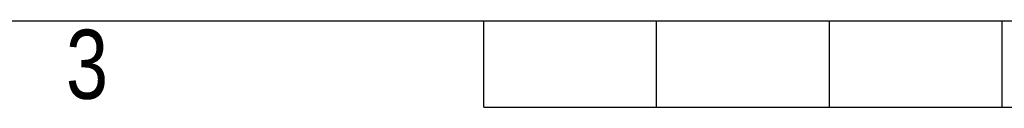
# Model space of a CAD drawing. Header units: millimetres. Extents: x 0 to 420, y 0 to 297.
# Tile 7 of 32: x 130 to 189, y 0 to 5. Entities that reach past the tile are written whole.
import ezdxf

# ---------------------------------------------------------------- set-up
doc = ezdxf.new("R2010")
doc.units = ezdxf.units.MM
doc.layers.add('CARTIGLIO', color=140, linetype='Continuous')
doc.styles.add('SLDTEXTSTYLE2', font='TXT', dxfattribs={"width": 0.821468})

msp = doc.modelspace()

# ---------------------------------------------------------------- linework, layer by layer
at = {"layer": 'CARTIGLIO', "linetype": 'Continuous'}
for p, q in [((5.1801, 5.171), (414.8274, 5.171)), ((158.2616, -0.0032), (158.2616, 5.171)), ((168.61, -0.0032), (168.61, 5.171)), ((178.9585, -0.0032), (178.9585, 5.171)), ((189.3069, -0.0032), (189.3069, 5.171)), ((158.2616, -0.0032), (261.7459, -0.0032))]:
    msp.add_line(p, q, dxfattribs=at)

# ---------------------------------------------------------------- texts
at = {"layer": 'CARTIGLIO', "insert": (134.4919, 4.6371), "char_height": 4.1394, "attachment_point": 2, "style": 'SLDTEXTSTYLE2'}
msp.add_mtext('3', dxfattribs=at)

doc.saveas('drawing.dxf')
